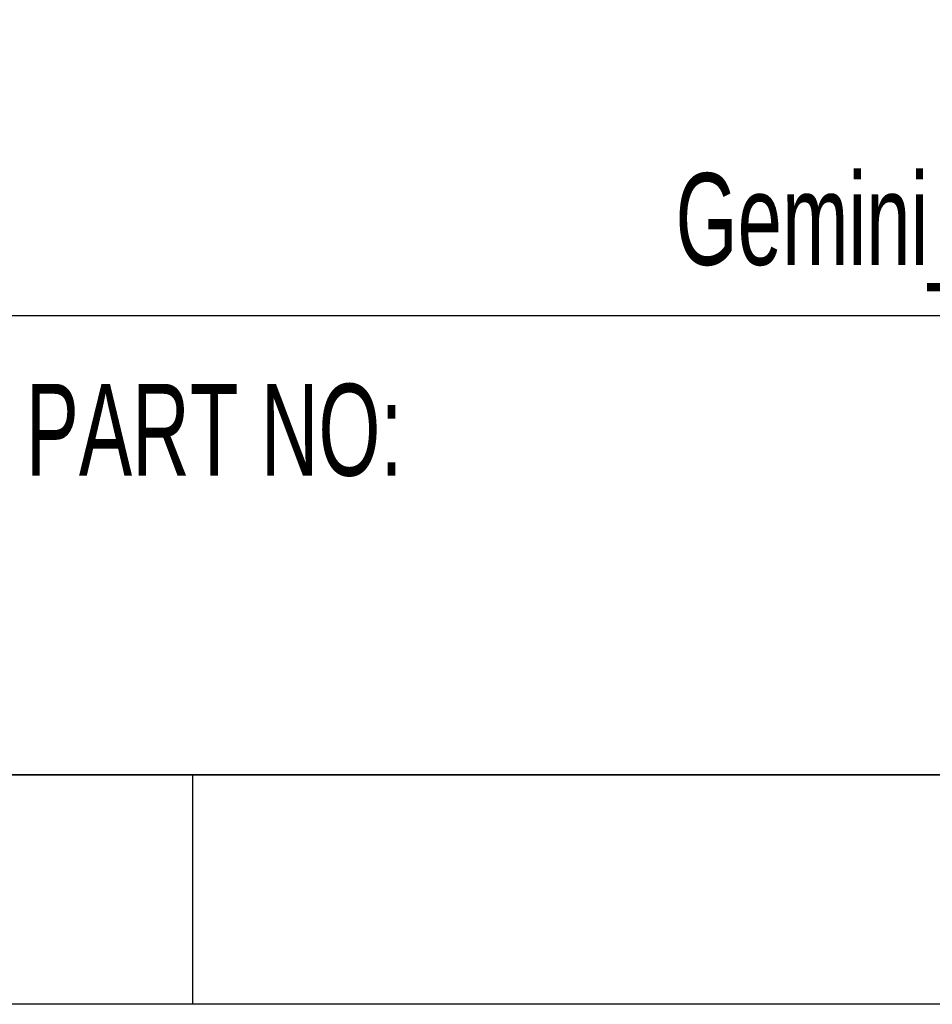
# Model space of a CAD drawing. Header units: millimetres. Extents: x 1249 to 1712, y -37 to 290.
# Tile 7 of 28: x 1642 to 1673, y -37 to -4. Entities that reach past the tile are written whole.
import ezdxf

# ---------------------------------------------------------------- set-up
doc = ezdxf.new("R2010")
doc.units = ezdxf.units.MM
doc.header["$LTSCALE"] = 16.335
doc.layers.get('0').update_dxf_attribs({"linetype": 'CONTINUOUS'})
doc.styles.add('Romans', font='romans.shx', dxfattribs={"height": 2})
doc.styles.get("Standard").update_dxf_attribs({"font": 'txt', "width": 0.65})

# ---------------------------------------------------------------- blocks, each defined once
blk = doc.blocks.new('*T4')
at = {"color": 0, "lineweight": -2}
for p, q in [((0, 0), (156, 0)), ((0, 0), (0, -15.6)), ((46.8, 0), (46.8, -15.6)), ((93.6, 0), (93.6, -15.6)), ((156, 0), (156, -46.8)), ((0, -15.6), (156, -15.6)), ((0, -15.6), (0, -46.8)), ((23.4, -15.6), (23.4, -46.8)), ((46.8, -15.6), (46.8, -46.8)), ((70.2, -15.6), (70.2, -46.8)), ((93.6, -15.6), (93.6, -31.2)), ((0, -23.4), (93.6, -23.4)), ((0, -31.2), (156, -31.2)), ((93.6, -31.2), (93.6, -46.8)), ((145.08, -31.2), (145.08, -46.8)), ((0, -39), (93.6, -39)), ((145.08, -39), (156, -39)), ((0, -46.8), (156, -46.8))]:
    blk.add_line(p, q, dxfattribs=at)
at = {"color": 0, "char_height": 3.12}
for s, insert, width, attachment_point in [('UNITS', (11.7, -19.5), 21.84, 5), ('SCALE', (58.5, -19.5), 21.84, 5), ('1:1', (81.9, -19.5), 21.84, 5), ('mm', (35.1, -19.5), 21.84, 5), ('Shijie', (81.9, -27.3), 21.84, 5), ('MATERIAL', (11.7, -27.3), 21.84, 5), ('APPROVED', (58.5, -27.3), 21.84, 5), ('Gemini_345lg', (124.8, -30.42), 60.84, 8), ('FINISH', (11.7, -35.1), 21.84, 5), ('CHECK', (58.5, -35.1), 21.84, 5), ('REV.', (150.54, -35.1), 9.36, 5), ("Q'TY", (11.7, -42.9), 21.84, 5), ('1', (35.1, -42.9), 21.84, 5), ('DRAWN', (58.5, -42.9), 21.84, 5), ('V0.1', (150.54, -42.9), 9.36, 5)]:
    blk.add_mtext(s, dxfattribs=dict(at, insert=insert, width=width, attachment_point=attachment_point))
at = {"color": 0, "insert": (81.9, -42.9), "char_height": 3.12, "width": 21.84, "attachment_point": 5, "style": 'Romans'}
blk.add_mtext('{\\fSimSun|b0|i0|c134|p2;Yanxu}', dxfattribs=at)

msp = doc.modelspace()

# ---------------------------------------------------------------- linework, layer by layer
for p, q in [((1704.289, -29.344), (1256.569, -29.344)), ((1648.324, -37.144), (1648.324, -29.344))]:
    msp.add_line(p, q)
msp.add_lwpolyline([(1248.769, 290.456), (1712.089, 290.456), (1712.089, -37.144), (1248.769, -37.144)], close=True)

# ---------------------------------------------------------------- block references
msp.add_blockref('*T4', (1548.289, 17.456))

# ---------------------------------------------------------------- texts
at = {"insert": (1641.889, -17.644), "char_height": 3.12, "width": 51.48, "attachment_point": 4}
msp.add_mtext(' PART NO:', dxfattribs=at)

doc.saveas('drawing.dxf')
